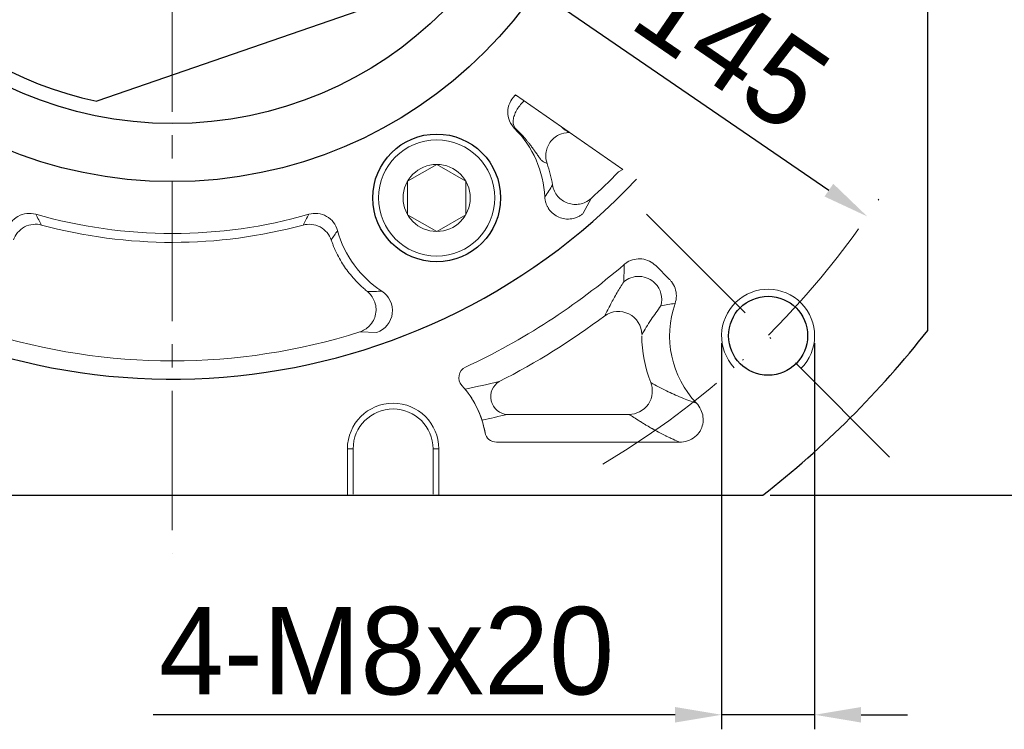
# Model space of a CAD drawing. Header units: millimetres. Extents: x 7085 to 7912, y -683 to -105.
# Tile 5 of 12: x 7222 to 7307, y -368 to -307. Entities that reach past the tile are written whole.
import ezdxf

# ---------------------------------------------------------------- set-up
doc = ezdxf.new("R2010")
doc.units = ezdxf.units.MM
doc.header["$PDSIZE"] = -5
doc.linetypes.add('ACAD_ISO10W100', pattern=[18, 12, -3, 0, -3])
doc.linetypes.add('点画线', pattern=[18, 12, -2, 2, -2])
doc.layers.get('0').update_dxf_attribs({"lineweight": 18})
doc.layers.get('Defpoints').update_dxf_attribs({"lineweight": 18})
for name, color, linetype, lineweight in [('7中心线层', 7, '点画线', 18), ('中心线层', 7, 'ACAD_ISO10W100', 0), ('尺寸线层', 3, 'Continuous', 18), ('标注线', 7, 'Continuous', 18), ('粗实线', 7, 'Continuous', 40), ('细实线', 7, 'Continuous', 18)]:
    doc.layers.add(name, color=color, linetype=linetype, lineweight=lineweight)
doc.styles.add('工程字', font='txt')
doc.dimstyles.new('ISO-25', dxfattribs={"dimtxt": 8, "dimasz": 4, "dimexe": 1.25, "dimexo": 0.625, "dimgap": 1.7, "dimtad": 1, "dimtxsty": '工程字', "dimcen": 2, "dimdle": 8, "dimadec": 0, "dimazin": 0, "dimtfac": 1, "dimtmove": 0, "dimatfit": 3, "dimfxl": 1, "dimarcsym": 0})

# ---------------------------------------------------------------- blocks, each defined once
blk = doc.blocks.new('*X29')
at = {"layer": 'Defpoints', "color": 0}
for p in [(7282.719, -334.243), (7290.719, -334.243), (7282.719, -366.867)]:
    blk.add_point(p, dxfattribs=at)
at = {"layer": '尺寸线层', "color": 0, "lineweight": -2}
for p, q in [((7282.719, -334.868), (7282.719, -368.117)), ((7290.719, -334.868), (7290.719, -368.117)), ((7278.719, -366.867), (7233.8, -366.867)), ((7290.719, -366.867), (7282.719, -366.867)), ((7294.719, -366.867), (7298.719, -366.867))]:
    blk.add_line(p, q, dxfattribs=at)
at = {"layer": '尺寸线层', "color": 0}
for points in [[(7278.719, -367.534), (7278.719, -366.2), (7282.719, -366.867)], [(7294.719, -366.2), (7294.719, -367.534), (7290.719, -366.867)]]:
    blk.add_solid(points, dxfattribs=at)
at = {"layer": '尺寸线层', "color": 0, "insert": (7253.882, -361.402), "char_height": 8, "attachment_point": 5, "style": '工程字'}
blk.add_mtext('\\A1;{\\H0.9412x;4-M8x20\\P}', dxfattribs=at)
blk = doc.blocks.new('*X30')
at = {"layer": 'Defpoints', "color": 0}
for p in [(7175.657, -241.982), (7295.25, -323.973)]:
    blk.add_point(p, dxfattribs=at)
at = {"layer": '尺寸线层', "color": 0, "lineweight": -2}
blk.add_line((7267.357, -304.85), (7291.951, -321.711), dxfattribs=at)
at = {"layer": '尺寸线层', "color": 0}
blk.add_solid([(7291.574, -322.261), (7292.328, -321.161), (7295.25, -323.973)], dxfattribs=at)
at = {"layer": '尺寸线层', "color": 0, "insert": (7280.314, -307.108), "char_height": 8, "attachment_point": 5, "rotation": 325.56629, "style": '工程字'}
blk.add_mtext('\\A1;{\\H0.9412x;%%C145}', dxfattribs=at)
blk = doc.blocks.new('*X38')
at = {"layer": 'Defpoints', "color": 0}
for p in [(7286.259, -217.977), (7339.847, -217.977), (7286.259, -347.977)]:
    blk.add_point(p, dxfattribs=at)
at = {"layer": '尺寸线层', "color": 0, "lineweight": -2}
for p, q in [((7286.884, -217.977), (7341.097, -217.977)), ((7339.847, -343.977), (7339.847, -221.977)), ((7286.884, -347.977), (7341.097, -347.977))]:
    blk.add_line(p, q, dxfattribs=at)
at = {"layer": '尺寸线层', "color": 0}
for points in [[(7340.514, -221.977), (7339.181, -221.977), (7339.847, -217.977)], [(7339.181, -343.977), (7340.514, -343.977), (7339.847, -347.977)]]:
    blk.add_solid(points, dxfattribs=at)
at = {"layer": '尺寸线层', "color": 0, "insert": (7334.147, -282.977), "char_height": 8, "attachment_point": 5, "rotation": 90, "style": '工程字'}
blk.add_mtext('\\A1;130', dxfattribs=at)

msp = doc.modelspace()

# ---------------------------------------------------------------- linework, layer by layer
at = {"color": 7, "linetype": 'Continuous', "lineweight": 15}
for p, q in [((7265.0082, -313.5668), (7264.9348, -313.5644)), ((7264.907, -316.41), (7264.9752, -316.4038)), ((7269.5795, -316.7542), (7269.6285, -316.7542)), ((7273.8411, -320.1417), (7274.2067, -319.9419)), ((7270.8168, -323.7035), (7271.4894, -322.4261)), ((7251.5989, -333.9099), (7253.0415, -333.9661)), ((7250.5224, -343.9775), (7250.5224, -347.9646)), ((7251.0156, -343.9775), (7250.5224, -343.9775)), ((7251.0156, -343.9775), (7251.0156, -347.8727)), ((7258.3844, -343.9775), (7257.8912, -343.9775)), ((7257.8912, -347.8727), (7257.8912, -343.9775)), ((7258.3844, -347.9646), (7258.3844, -343.9775))]:
    msp.add_line(p, q, dxfattribs=at)
for p, q in [((7277.0474, -328.2109), (7278.2399, -329.4033)), ((7264.2668, -341.0126), (7274.7819, -341.0126)), ((7279.0938, -343.4041), (7263.3466, -343.4041))]:
    msp.add_line(p, q)
for centre, radius, start, end in [((7235.4534, -282.9775), 53.4303, 312.411462, 315.927722), ((7235.4534, -282.9775), 53.4303, 252.411462, 287.588538), ((7254.4534, -343.9478), 8.0261, 9.847428, 42.500056), ((7254.4534, -343.9478), 8.0261, 8.570149, 38.126206), ((7254.4534, -343.9775), 3.931, 0.000061, 180), ((7254.4534, -343.9775), 3.4378, 0.00007, 180)]:
    msp.add_arc(centre, radius, start, end, dxfattribs=at)
for centre, radius, start, end in [((7235.4534, -282.9775), 59.5734, 295.057765, 310.746969), ((7286.7186, -334.2427), 8.4734, 160.865406, 223.2348), ((7235.4534, -282.9775), 61.9649, 297.003596, 306.90813), ((7286.7186, -334.2427), 10.8649, 180, 201.812672)]:
    msp.add_arc(centre, radius, start, end)
at = {"lineweight": 15}
for centre, start, end in [((7261.1082, -337.8498), 115.057765, 222.500056), ((7263.3466, -342.4041), 189.847428, 270)]:
    msp.add_arc(centre, 1, start, end, dxfattribs=at)
for centre, major_axis, ratio, start_param, end_param in [((7275.5767, -331.1209), (-0.5066, 1.9348), 0.9949025, 4.1853217, 5.2394563), ((7273.8619, -334.1177), (-1.7848, 0.9025), 0.9810146, 3.6076967, 5.8170813), ((7264.2668, -339.5183), (0.3502, -1.4585), 0.9364146, 3.392601, 6.032177)]:
    msp.add_ellipse(centre, major_axis=major_axis, ratio=ratio, start_param=start_param, end_param=end_param)
at = {"color": 7, "linetype": 'Continuous', "lineweight": 15}
for points, knots in [([(7264.9348, -313.5644), (7264.5539, -313.9314), (7264.3281, -314.4558), (7264.3182, -315.5082), (7264.5335, -316.0359), (7264.907, -316.41)], [0, 0, 0, 0, 1.5734169, 1.5734169, 3.1468339, 3.1468339, 3.1468339, 3.1468339]), ([(7265.7218, -314.0339), (7265.6817, -314.0712), (7265.5171, -314.2319), (7265.2586, -314.5369), (7265.0015, -314.9605), (7264.8335, -315.3881), (7264.7694, -315.7906), (7264.8083, -316.1505), (7264.9201, -316.3202), (7264.9752, -316.4038)], [0, 0, 0, 0, 0.1359682, 0.5689601, 0.9878211, 1.4065037, 1.8406915, 2.272965, 2.6924505, 2.6924505, 2.6924505, 2.6924505]), ([(7264.9752, -316.4038), (7265.0275, -316.4528), (7265.1305, -316.5493), (7265.2734, -316.6904), (7265.4059, -316.8257), (7265.5281, -316.9549), (7265.6408, -317.0779), (7265.7446, -317.1947), (7265.8402, -317.3051), (7265.9281, -317.4093), (7266.0088, -317.5071), (7266.0829, -317.5988), (7266.1509, -317.6845), (7266.213, -317.7642), (7266.2698, -317.8381), (7266.3215, -317.9063), (7266.3685, -317.9691), (7266.4112, -318.0267), (7266.4497, -318.0791), (7266.4844, -318.1267), (7266.5154, -318.1695), (7266.543, -318.2078), (7266.5673, -318.2417), (7266.5885, -318.2714), (7266.6067, -318.297), (7266.6222, -318.3187), (7266.6348, -318.3366), (7266.6449, -318.3507), (7266.6523, -318.3612), (7266.6572, -318.3682), (7266.7456, -318.4931), (7266.8994, -318.713), (7267.0384, -318.9088), (7267.1379, -319.0402), (7267.2065, -319.1235), (7267.2649, -319.1821), (7267.2933, -319.2002), (7267.3043, -319.2072)], [0, 0, 0, 0, 0.1168491, 0.2302918, 0.3402919, 0.4468014, 0.5497646, 0.6491211, 0.7448085, 0.8367641, 0.9249266, 1.0092367, 1.0896383, 1.1660782, 1.2385072, 1.3068794, 1.3711528, 1.431289, 1.4872531, 1.5390135, 1.5865418, 1.6298126, 1.6688032, 1.703494, 1.7338675, 1.7599089, 1.7816066, 1.7989519, 1.8119348, 1.820548, 1.8247864, 2.2778003, 2.7374598, 2.8899836, 3.1951359, 3.4764939, 3.6543226, 3.6543226, 3.6543226, 3.6543226]), ([(7269.5794, -316.7542), (7269.3077, -316.7552), (7269.004, -316.8142), (7268.5675, -317.0267), (7268.4259, -317.1178), (7268.1664, -317.3373), (7268.0486, -317.4657), (7267.8499, -317.7486), (7267.7692, -317.9031), (7267.651, -318.2218), (7267.6135, -318.3859), (7267.5619, -318.8686), (7267.6097, -319.1743), (7267.7011, -319.4302)], [0, 0, 0, 0, 0.9544858, 0.9544858, 1.4317287, 1.4317287, 1.9089716, 1.9089716, 2.3862144, 2.3862144, 2.8634573, 2.8634573, 3.8179431, 3.8179431, 3.8179431, 3.8179431]), ([(7269.0013, -316.3175), (7269.0045, -316.3212), (7269.038, -316.3591), (7269.0957, -316.4205), (7269.1362, -316.4488), (7269.1567, -316.4631)], [0, 0, 0, 0, 0.01067517, 0.11085594, 0.21363539, 0.21363539, 0.21363539, 0.21363539]), ([(7269.1567, -316.4631), (7269.2274, -316.5111), (7269.3704, -316.6081), (7269.5093, -316.7052), (7269.5794, -316.7542)], [0, 0, 0, 0, 0.25405356, 0.51331101, 0.51331101, 0.51331101, 0.51331101]), ([(7271.4894, -322.4261), (7271.3339, -322.545), (7271.0367, -322.7721), (7270.5119, -322.9315), (7269.9868, -322.9598), (7269.4708, -322.8507), (7268.9976, -322.609), (7268.6054, -322.2537), (7268.3007, -321.7992), (7268.2129, -321.4412), (7268.1677, -321.2565)], [0, 0, 0, 0, 0.5852158, 1.1184418, 1.6195361, 2.1530088, 2.6820219, 3.1950874, 3.7286581, 4.2968762, 4.2968762, 4.2968762, 4.2968762]), ([(7267.5091, -322.3), (7267.5125, -322.3493), (7267.5193, -322.4465), (7267.5425, -322.589), (7267.5739, -322.7251), (7267.6131, -322.8532), (7267.6581, -322.9722), (7267.7072, -323.0812), (7267.7585, -323.1796), (7267.8102, -323.2671), (7267.9495, -323.4785), (7268.228, -323.7787), (7268.7082, -324.066), (7269.251, -324.2122), (7269.717, -324.2035), (7270.086, -324.1179), (7270.3506, -324.0156), (7270.6014, -323.877), (7270.7467, -323.7599), (7270.8168, -323.7035)], [0, 0, 0, 0, 0.1482175, 0.2929904, 0.4331597, 0.567606, 0.695275, 0.8151984, 0.9265088, 1.0284473, 1.1203663, 1.6869686, 2.2392697, 2.7795028, 3.3550918, 3.6180133, 3.9147147, 4.2049821, 4.4749534, 4.4749534, 4.4749534, 4.4749534]), ([(7223.7103, -323.7877), (7223.2015, -323.6407), (7222.6335, -323.7075), (7221.7162, -324.2261), (7221.3668, -324.6775), (7221.2301, -325.1889)], [0, 0, 0, 0, 1.5754378, 1.5754378, 3.1508756, 3.1508756, 3.1508756, 3.1508756]), ([(7247.1969, -323.7887), (7243.3483, -324.8938), (7239.437, -325.4451), (7231.4882, -325.4464), (7227.4804, -324.8706), (7223.7103, -323.7877)], [0, 0, 0, 0, 11.8886721, 11.8886721, 23.7773441, 23.7773441, 23.7773441, 23.7773441]), ([(7249.6769, -325.1897), (7249.5401, -324.6781), (7249.1898, -324.2262), (7248.2722, -323.7082), (7247.7054, -323.6419), (7247.1969, -323.7887)], [0, 0, 0, 0, 1.5752574, 1.5752574, 3.1505149, 3.1505149, 3.1505149, 3.1505149]), ([(7224.191, -324.7133), (7223.9714, -324.6547), (7223.7257, -324.6305), (7223.2224, -324.6814), (7222.9659, -324.7574), (7222.5019, -325.0044), (7222.2957, -325.1748), (7221.9724, -325.5639), (7221.8554, -325.7813), (7221.7814, -325.9961)], [0, 0, 0, 0, 0.7496434, 0.7496434, 1.4992869, 1.4992869, 2.2489303, 2.2489303, 2.9985737, 2.9985737, 2.9985737, 2.9985737]), ([(7224.191, -324.7133), (7227.8643, -325.703), (7231.7093, -326.2121), (7239.2796, -326.2052), (7243.0229, -325.709), (7246.7163, -324.7142)], [0, 0, 0, 0, 11.3860118, 11.3860118, 22.7720237, 22.7720237, 22.7720237, 22.7720237]), ([(7249.1257, -325.9969), (7249.0517, -325.7821), (7248.9346, -325.5648), (7248.6114, -325.1757), (7248.4052, -325.0054), (7247.9412, -324.7583), (7247.6847, -324.6824), (7247.1815, -324.6314), (7246.9358, -324.6557), (7246.7163, -324.7142)], [0, 0, 0, 0, 0.7495595, 0.7495595, 1.499119, 1.499119, 2.2486785, 2.2486785, 2.998238, 2.998238, 2.998238, 2.998238]), ([(7249.6769, -325.1897), (7249.5844, -325.3217), (7249.3954, -325.5911), (7249.2168, -325.8598), (7249.1257, -325.9969)], [0, 0, 0, 0, 0.4786334, 0.97747454, 0.97747454, 0.97747454, 0.97747454]), ([(7249.1257, -325.9969), (7249.1597, -326.0934), (7249.2259, -326.2816), (7249.3335, -326.5525), (7249.4422, -326.8061), (7249.5515, -327.0424), (7249.7334, -327.411), (7249.9958, -327.8832), (7250.3696, -328.4569), (7250.7757, -328.9952), (7251.1867, -329.4672), (7251.5752, -329.8609), (7251.9133, -330.1732), (7252.1394, -330.3597), (7252.2469, -330.4484)], [0, 0, 0, 0, 0.3069799, 0.5984229, 0.8743411, 1.1346944, 1.3794004, 2.1075336, 2.7538977, 3.4323858, 4.1288329, 4.6300941, 5.0911332, 5.5092207, 5.5092207, 5.5092207, 5.5092207]), ([(7253.0415, -333.9661), (7253.7553, -333.7203), (7254.2939, -333.0571), (7254.4748, -331.5812), (7254.1147, -330.8085), (7253.4799, -330.3998)], [0, 0, 0, 0, 2.2055983, 2.2055983, 4.4111966, 4.4111966, 4.4111966, 4.4111966]), ([(7251.5989, -333.9099), (7251.7381, -333.8653), (7251.882, -333.8023), (7252.1647, -333.6308), (7252.3036, -333.5223), (7252.556, -333.2587), (7252.6693, -333.1036), (7252.8492, -332.7584), (7252.9155, -332.5685), (7252.9887, -332.1771), (7252.9956, -331.9761), (7252.9528, -331.589), (7252.9033, -331.4033), (7252.7634, -331.0659), (7252.6732, -330.9142), (7252.4717, -330.6517), (7252.3605, -330.5406), (7252.2469, -330.4484)], [0, 0, 0, 0, 0.5372695, 0.5372695, 1.0745391, 1.0745391, 1.6118086, 1.6118086, 2.1490781, 2.1490781, 2.6863477, 2.6863477, 3.2236172, 3.2236172, 3.7608867, 3.7608867, 4.2981563, 4.2981563, 4.2981563, 4.2981563])]:
    msp.add_open_spline(points, degree=3, knots=knots, dxfattribs=at)
for points in [[(7264.9819, -313.5188), (7264.9663, -313.534), (7264.9505, -313.5492), (7264.9348, -313.5644)], [(7265.0082, -313.5668), (7265.0155, -313.562), (7265.0228, -313.5572), (7265.0301, -313.5523)], [(7264.907, -316.41), (7266.465, -317.975), (7267.3973, -320.0954), (7267.5091, -322.3)], [(7267.7011, -319.4302), (7267.5708, -319.3552), (7267.4386, -319.2809), (7267.3043, -319.2072)], [(7268.1677, -321.2565), (7268.0706, -320.6302), (7267.9154, -320.0233), (7267.7011, -319.4302)], [(7267.5091, -322.3), (7267.7458, -321.949), (7267.9638, -321.6015), (7268.1677, -321.2565)], [(7223.7103, -323.7877), (7223.8777, -324.1003), (7224.0373, -324.4085), (7224.191, -324.7133)], [(7246.7163, -324.7142), (7246.8699, -324.4094), (7247.0296, -324.1012), (7247.1969, -323.7887)], [(7253.4799, -330.3998), (7251.627, -329.201), (7250.2525, -327.3306), (7249.6769, -325.1897)], [(7252.2469, -330.4484), (7252.6476, -330.4443), (7253.0575, -330.4293), (7253.4799, -330.3998)]]:
    msp.add_open_spline(points, degree=3, dxfattribs=at)
for points, knots in [([(7277.0474, -328.2109), (7276.8912, -328.053), (7276.7059, -327.9195), (7276.3064, -327.724), (7276.0868, -327.6594), (7275.647, -327.6086), (7275.4208, -327.6207), (7274.9922, -327.7176), (7274.7837, -327.8033), (7274.5061, -327.9755), (7274.4191, -328.0397), (7274.3381, -328.1103)], [0, 0, 0, 0, 0.6698432, 0.6698432, 1.3402203, 1.3402203, 2.0032444, 2.0032444, 2.6638374, 2.6638374, 2.9843258, 2.9843258, 2.9843258, 2.9843258]), ([(7276.9855, -329.712), (7276.6676, -329.3985), (7276.1807, -329.1601), (7275.1526, -329.1135), (7274.646, -329.3069), (7274.3011, -329.5903)], [0, 0, 0, 0, 1.4618945, 1.4618945, 2.9237891, 2.9237891, 2.9237891, 2.9237891]), ([(7278.7134, -331.4652), (7278.7866, -331.2565), (7278.8252, -331.0322), (7278.8259, -330.5895), (7278.788, -330.3649), (7278.6421, -329.9477), (7278.5325, -329.7493), (7278.347, -329.5161), (7278.295, -329.458), (7278.2399, -329.4033)], [0, 0, 0, 0, 0.6669563, 0.6669563, 1.3341653, 1.3341653, 1.9983999, 1.9983999, 2.2295522, 2.2295522, 2.2295522, 2.2295522]), ([(7274.3011, -329.5903), (7274.1033, -329.9111), (7273.6759, -330.6045), (7273.1452, -331.5687), (7272.8322, -332.1924), (7272.6654, -332.5246)], [0, 0, 0, 0, 0.9642371, 2.0842055, 3.3610061, 3.3610061, 3.3610061, 3.3610061]), ([(7275.8542, -334.1371), (7276.103, -333.7271), (7276.5537, -332.9846), (7277.2039, -332.0687), (7277.4952, -331.6584)], [0, 0, 0, 0, 1.6416705, 2.9736142, 2.9736142, 2.9736142, 2.9736142]), ([(7274.7819, -341.0126), (7275.3273, -341.0064), (7276.0243, -340.7098), (7276.8122, -339.5459), (7276.8286, -338.7885), (7276.6316, -338.2798)], [0, 0, 0, 0, 1.9103737, 1.9103737, 3.8207475, 3.8207475, 3.8207475, 3.8207475]), ([(7280.5453, -340.0469), (7280.1117, -339.8902), (7279.1717, -339.5503), (7277.8861, -338.9616), (7277.068, -338.5171), (7276.6316, -338.2798)], [0, 0, 0, 0, 1.2276037, 2.6608871, 4.3002836, 4.3002836, 4.3002836, 4.3002836]), ([(7279.0938, -343.4041), (7279.3297, -343.4069), (7279.5698, -343.3705), (7280.0193, -343.2206), (7280.2351, -343.1043), (7280.5967, -342.8134), (7280.7505, -342.6376), (7280.9755, -342.26), (7281.0543, -342.0552), (7281.137, -341.6416), (7281.1437, -341.4275), (7281.0897, -341.0089), (7281.0268, -340.7994), (7280.8367, -340.4016), (7280.7029, -340.2105), (7280.5453, -340.047)], [0, 0, 0, 0, 0.714441, 0.714441, 1.4313367, 1.4313367, 2.1115646, 2.1115646, 2.7505246, 2.7505246, 3.3761347, 3.3761347, 4.0179199, 4.0179199, 4.704852, 4.704852, 4.704852, 4.704852]), ([(7279.0938, -343.4041), (7278.9401, -343.3377), (7278.7523, -343.2549), (7278.4291, -343.1062), (7278.3144, -343.0526), (7278.1333, -342.9659), (7278.0405, -342.921), (7277.9445, -342.8738), (7277.8798, -342.8418), (7277.8469, -342.8255), (7277.5521, -342.6781), (7277.3333, -342.5628), (7277.0566, -342.4134), (7276.9731, -342.3676), (7276.8599, -342.3047), (7276.8063, -342.2747), (7276.7571, -342.247), (7276.7332, -342.2335), (7276.7215, -342.2268), (7276.71, -342.2203), (7276.7024, -342.216), (7276.6984, -342.2137), (7276.5818, -342.1474), (7276.4398, -342.0654), (7276.1885, -341.9156), (7276.0984, -341.8613), (7275.9543, -341.7731), (7275.8801, -341.7273), (7275.7898, -341.6709), (7275.7438, -341.642), (7275.7238, -341.6295), (7275.7105, -341.6211), (7275.7036, -341.6168), (7275.2804, -341.3496), (7274.9841, -341.1495), (7274.7819, -341.0126)], [0, 0, 0, 0, 0.6173226, 0.6173226, 0.9259838, 0.9259838, 1.0803145, 1.1574798, 1.1574798, 1.2346451, 1.2346451, 1.8519677, 1.8519677, 2.160629, 2.160629, 2.3149596, 2.3921249, 2.3921249, 2.4307076, 2.4499989, 2.4499989, 2.4692903, 2.4692903, 3.0866128, 3.0866128, 3.3952741, 3.3952741, 3.5496047, 3.6267701, 3.6653527, 3.684644, 3.684644, 3.7039354, 3.7039354, 4.9385805, 4.9385805, 4.9385805, 4.9385805])]:
    msp.add_open_spline(points, degree=3, knots=knots)
for points in [[(7274.3381, -328.1103), (7274.328, -328.6005), (7274.3156, -329.0939), (7274.3011, -329.5903)], [(7278.7134, -331.4652), (7278.3041, -331.521), (7277.8981, -331.586), (7277.4952, -331.6584)], [(7263.5884, -338.1869), (7262.6364, -338.4037), (7261.6844, -338.6204), (7260.6696, -338.835)], [(7262.1014, -341.5131), (7262.8216, -341.3531), (7263.5435, -341.1862), (7264.2668, -341.0126)]]:
    msp.add_open_spline(points, degree=3)
at = {"layer": '7中心线层'}
msp.add_line((7235.4534, -212.9775), (7235.4534, -352.9775), dxfattribs=at)
at = {"layer": '中心线层'}
msp.add_line((7276.2659, -323.79), (7297.1713, -344.6954), dxfattribs=at)
msp.add_arc((7235.4534, -282.9775), 72.5, 300.73805, 329.26195, dxfattribs=at)
at = {"layer": '标注线'}
msp.add_line((7264.9819, -313.5188), (7274.2067, -319.9419), dxfattribs=at)
at = {"layer": '粗实线', "lineweight": 30}
for p, q in [((7300.4534, -333.7835), (7300.4534, -232.1715)), ((7184.6474, -347.9775), (7286.2594, -347.9775))]:
    msp.add_line(p, q, dxfattribs=at)
at = {"layer": '粗实线', "linetype": 'Continuous', "lineweight": 30}
msp.add_line((7259.7509, -303.4151), (7228.9579, -314.056), dxfattribs=at)
at = {"layer": '粗实线', "lineweight": 30}
for centre, radius in [((7235.4534, -282.9775), 38), ((7235.4534, -282.9775), 33), ((7258.2034, -322.3816), 5.5), ((7286.7186, -334.2427), 3.4)]:
    msp.add_circle(centre, radius, dxfattribs=at)
for radius, start, end in [(55, 340.635704, 316.586158), (31.75, 319.931457, 258.194953), (82.5, 308.01228, 321.98772)]:
    msp.add_arc((7235.4534, -282.9775), radius, start, end, dxfattribs=at)
at = {"layer": '细实线'}
msp.add_lwpolyline([(7258.2034, -319.4949), (7255.7034, -320.9383), (7255.7034, -323.825), (7258.2034, -325.2684), (7260.7034, -323.825), (7260.7034, -320.9383)], close=True, dxfattribs=at)
for radius in [5, 2.8868]:
    msp.add_circle((7258.2034, -322.3816), radius, dxfattribs=at)
msp.add_arc((7286.7186, -334.2427), 4, 315, 223.419226, dxfattribs=at)

# ---------------------------------------------------------------- dimensions: what is measured, and where the dimension line sits
at = {"layer": '尺寸线层'}
dim = msp.add_linear_dim(base=(7339.8474, -217.9775), p1=(7286.2594, -347.9775), p2=(7286.2594, -217.9775), angle=90, dimstyle='ISO-25', override={"dimsah": 1, "dimtolj": 1, "dimtzin": 8}, dxfattribs=at)
dim.commit()
dim.dimension.update_dxf_attribs({"geometry": '*X38', "text_midpoint": (7334.1474, -282.9775)})
dim = msp.add_diameter_dim_2p(p1=(7175.6568, -241.9822), p2=(7295.25, -323.9728), text='{\\H0.9412x;<>}', dimstyle='ISO-25', override={"dimpost": '%%C<>', "dimsah": 1, "dimtolj": 1}, dxfattribs=at)
dim.commit()
dim.dimension.update_dxf_attribs({"geometry": '*X30', "text_midpoint": (7277.2244, -311.6148), "dimtype": 163})
dim = msp.add_linear_dim(base=(7282.7186, -366.8669), p1=(7290.7186, -334.2427), p2=(7282.7186, -334.2427), text='{\\H0.9412x;4-M<>x20\\P}', dimstyle='ISO-25', override={"dimsah": 1, "dimtolj": 1}, dxfattribs=at)
dim.commit()
dim.dimension.update_dxf_attribs({"geometry": '*X29', "text_midpoint": (7253.8823, -366.8669), "dimtype": 160})

doc.saveas('drawing.dxf')
